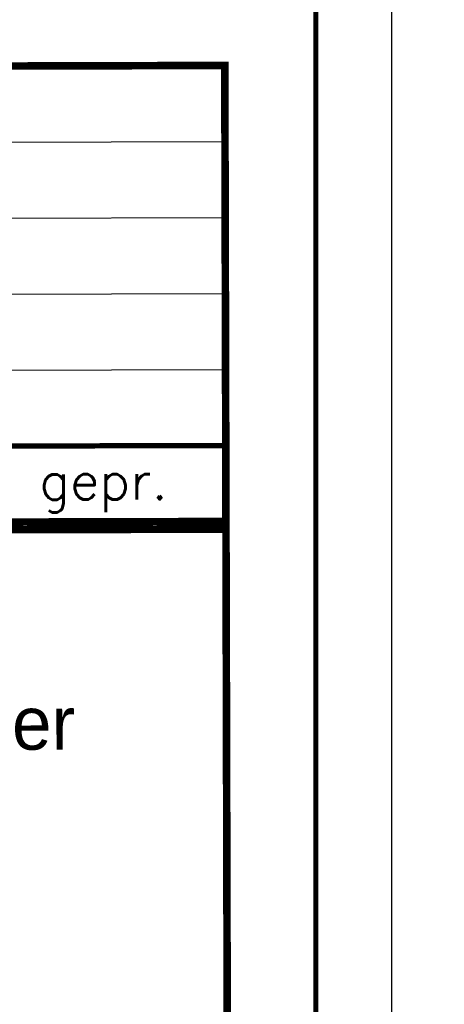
# Model space of a CAD drawing. Extents: x -134 to 1642, y -665 to 1050.
# Tile 62 of 88: x 1111 to 1138, y 50 to 115. Entities that reach past the tile are written whole.
import ezdxf
from ezdxf.enums import TextEntityAlignment as Align

# ---------------------------------------------------------------- set-up
doc = ezdxf.new("R2010")
doc.units = 0
doc.header["$LTSCALE"] = 2
doc.header["$MEASUREMENT"] = 0
doc.linetypes.add('AUSGEZOGEN', pattern=[0])
for name, color, linetype in [('LEGENDE', 7, 'AUSGEZOGEN'), ('RAHMEN', 250, 'AUSGEZOGEN'), ('Rinne', 200, 'CONTINUOUS')]:
    doc.layers.add(name, color=color, linetype=linetype)
doc.styles.add('ROMANS', font='romans.shx', dxfattribs={"width": 0.8})
doc.styles.add('UNIR-O', font='unir_o.shx')

msp = doc.modelspace()

# ---------------------------------------------------------------- hatches: boundary and pattern name
at = {"layer": 'Rinne'}
h = msp.add_hatch(dxfattribs=at)
h.set_pattern_fill('ANSI31', color=256, scale=20, style=0)
edge = h.paths.add_edge_path()
edge.add_arc((275.368, -21751.935), 21947.712, 89.378358, 89.4555825, ccw=False)
edge.add_arc((441.164, -6471.327), 6666.204, 89.2382346, 89.378358, ccw=False)
edge.add_arc((-14330.566, -1117453.652), 1117746.729, 89.236362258, 89.238234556, ccw=False)
edge.add_arc((523.427, -3023.766), 3217.854, 89.201464, 89.236359, ccw=False)
edge.add_arc((555.116, -750.211), 944.078, 86.947295, 89.201464, ccw=False)
edge.add_arc((625.86, 576.328), 384.346, 266.94729, 270.48051)
edge.add_arc((580.862, 5941.795), 5750.002, 270.4805116, 270.6623839)
edge.add_arc((762.642, -9781.389), 9974.234, 90.5242944, 90.662384, ccw=False)
edge.add_arc((2442.173, -193318.226), 193518.754, 90.51436533, 90.52429443, ccw=False)
edge.add_arc((253.376, 50487.94), 50297.236, 270.5143659, 270.5338415)
edge.add_arc((717.25, 703), 510.135, 270.53384, 270.62712)
edge.add_arc((-30540.738, 2856402.629), 2856380.831, 270.627124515, 270.628371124)
edge.add_arc((769.636, 1592.381), 1398.889, 270.628371, 270.993107)
edge.add_arc((599.067, 11432.088), 11240.074, 270.9931067, 271.1217788)
edge.add_arc((275.388, -21749.981), 21944.958, 89.378358, 89.4555885, ccw=False)
edge.add_arc((441.152, -6472.293), 6666.37, 89.2382342, 89.378358, ccw=False)
edge.add_arc((-14329.56, -1117377.592), 1117669.861, 89.236362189, 89.238234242, ccw=False)
edge.add_arc((523.399, -3025.408), 3218.696, 89.201476, 89.236361, ccw=False)
edge.add_arc((555.097, -751.146), 944.214, 86.947292, 89.201476, ccw=False)
edge.add_arc((625.852, 575.592), 384.41, 266.94729, 270.48049)
edge.add_arc((580.849, 5941.868), 5750.874, 270.4804911, 270.6623925)
edge.add_arc((762.68, -9785.498), 9977.542, 90.5242933, 90.6623925, ccw=False)
edge.add_arc((2442.714, -193377.718), 193577.449, 90.51436665, 90.5242933, ccw=False)
edge.add_arc((253.389, 50486.674), 50296.77, 270.514367, 270.533841)
edge.add_arc((717.258, 702.216), 510.151, 270.53384, 270.62712)
edge.add_arc((-30543.476, 2856652.631), 2856631.648, 270.627124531, 270.628371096)
edge.add_arc((769.646, 1591.701), 1399.009, 270.628371, 270.993107)
edge.add_arc((599.068, 11431.925), 11240.712, 270.9931067, 271.1217807)

# ---------------------------------------------------------------- linework, layer by layer
at = {"layer": 'LEGENDE'}
for p, q in [((959.02, 106.144), (1124.019, 106.568)), ((959.033, 101.144), (1124.032, 101.568)), ((959.045, 96.144), (1124.045, 96.568)), ((959.058, 91.144), (1124.058, 91.568))]:
    msp.add_line(p, q, dxfattribs=at)
for points, const_width in [([(1124.084, 81.318), (1124.006, 111.818)], 0.5), ([(1124.006, 111.568), (959.007, 111.144)], 0.5), ([(959.071, 86.144), (1124.071, 86.568)], 0.35), ([(959.084, 81.144), (1124.083, 81.568)], 0.5), ([(1124.335, 81.068), (958.835, 80.643)], 0.5), ([(1124.265, 10.818), (1124.084, 81.318)], 0.5)]:
    msp.add_lwpolyline(points, dxfattribs=dict(at, const_width=const_width))
at = {"layer": 'RAHMEN'}
msp.add_line((1135, 0), (1135, 420), dxfattribs=at)
at = {"layer": 'RAHMEN', "const_width": 0.35}
msp.add_lwpolyline([(25, 5), (1130, 5), (1130, 415), (25, 415), (25, 5)], dxfattribs=at)

# ---------------------------------------------------------------- texts
at = {"layer": 'LEGENDE', "style": 'ROMANS'}
msp.add_text('gepr.', height=2.5, rotation=0.14716, dxfattribs=at).set_placement((1111.79, 82.998))
at = {"layer": 'LEGENDE', "style": 'UNIR-O'}
msp.add_text('Ing.-Büro Lars Kustner', height=3.5, rotation=0.14716, dxfattribs=at).set_placement((1090.622, 66.504), align=Align.CENTER)

doc.saveas('drawing.dxf')
